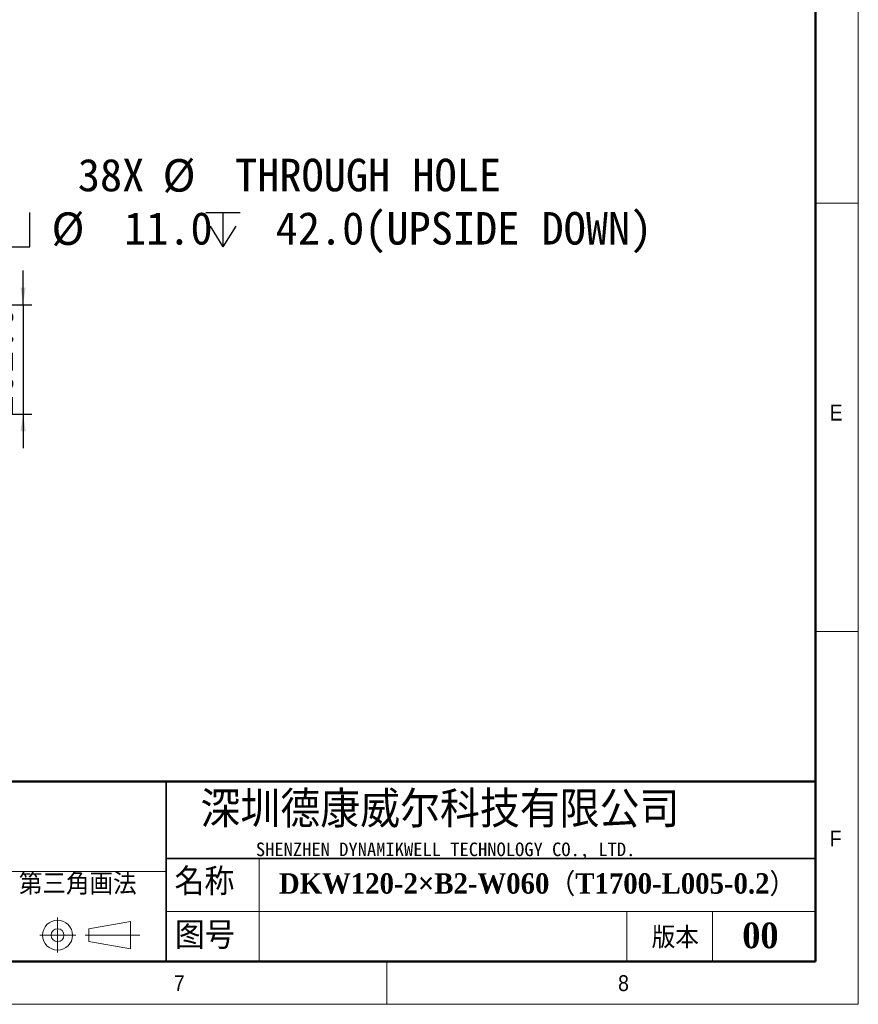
# Model space of a CAD drawing. Header units: millimetres. Extents: x 40 to 3320, y 40 to 2336.
# Tile 5 of 10: x 2537 to 3320, y 40 to 959. Entities that reach past the tile are written whole.
import ezdxf

# ---------------------------------------------------------------- set-up
doc = ezdxf.new("R2010")
doc.units = ezdxf.units.MM
doc.header["$LTSCALE"] = 8
doc.layers.add('DIMNS', color=7, linetype='Continuous')
doc.layers.add('黑色实线', color=7, linetype='Continuous')
doc.styles.add('SLDTEXTSTYLE1', font='Gothic.ttf', dxfattribs={"width": 0.913})
doc.styles.add('SLDTEXTSTYLE2', font='timesbd.ttf', dxfattribs={"width": 0.933})
doc.styles.add('SLDTEXTSTYLE4', font='txt', dxfattribs={"bigfont": 'bigfont'})
doc.styles.add('SLDTEXTSTYLE5', font='txt', dxfattribs={"bigfont": 'bigfont'})
doc.styles.add('SLDTEXTSTYLE6', font='txt')
doc.styles.add('SLDTEXTSTYLE7', font='timesbd.ttf', dxfattribs={"width": 0.933, "bigfont": 'bigfont'})
doc.styles.add('SLDTEXTSTYLE8', font='txt')
doc.dimstyles.new('SLDDIMSTYLE0', dxfattribs={"dimtxt": 30.4, "dimasz": 16, "dimexe": 0, "dimexo": 0.0625, "dimgap": 7.6, "dimtad": 2, "dimdec": 1, "dimrnd": 1e-09, "dimzin": 4, "dimdsep": 46, "dimtxsty": 'SLDTEXTSTYLE8', "dimsah": 1, "dimcen": 0.09, "dimadec": 0, "dimazin": 1, "dimtfac": 1, "dimtdec": 1, "dimtmove": 0, "dimatfit": 0, "dimfxl": 0, "dimfrac": 2, "dimtolj": 1, "dimtzin": 12, "dimarcsym": 0})
doc.dimstyles.new('SLDDIMSTYLE7', dxfattribs={"dimtxt": 30.4, "dimasz": 16, "dimexe": 0, "dimexo": 0.0625, "dimgap": 7.6, "dimtad": 0, "dimtih": 1, "dimtoh": 1, "dimdec": 1, "dimrnd": 1e-09, "dimzin": 4, "dimdsep": 46, "dimtxsty": 'SLDTEXTSTYLE8', "dimsah": 1, "dimcen": 0, "dimadec": 0, "dimazin": 1, "dimtfac": 1, "dimtdec": 1, "dimtofl": 0, "dimtmove": 0, "dimatfit": 3, "dimfxl": 0, "dimfrac": 2, "dimtolj": 1, "dimtzin": 12, "dimarcsym": 0})

# ---------------------------------------------------------------- blocks, each defined once
blk = doc.blocks.new('SW_SYMBOL_HOLE_SPOT')
at = {"layer": '黑色实线', "color": 0}
for p, q in [((0, 7000), (0, 600)), ((12800, 600), (12800, 7000)), ((0, 600), (12800, 600))]:
    blk.add_line(p, q, dxfattribs=at)
blk = doc.blocks.new('SW_SYMBOL_HOLE_DEPTH')
at = {"layer": '黑色实线', "color": 0}
for p, q in [((0, 7000), (6400, 7000)), ((3200, 7000), (3200, 600)), ((800, 4440), (3200, 600)), ((5600, 4440), (3200, 600))]:
    blk.add_line(p, q, dxfattribs=at)
blk = doc.blocks.new('_D_30')
at = {"layer": '黑色实线'}
for p, q in [((2390.72, 696.03), (2444.61, 789.37)), ((2444.61, 789.37), (2470.26, 789.37))]:
    blk.add_line(p, q, dxfattribs=at)
blk.add_solid([(2390.72, 696.03), (2400.8, 708.68), (2396.64, 711.08)], dxfattribs=at)
at = {"layer": '黑色实线', "xscale": 0.004985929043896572, "yscale": 0.004985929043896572, "zscale": 0.004985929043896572}
for name, p in [('SW_SYMBOL_HOLE_SPOT', (2482.96, 744.38)), ('SW_SYMBOL_HOLE_DEPTH', (2711.01, 744.38))]:
    blk.add_blockref(name, p, dxfattribs=at)
at = {"layer": '黑色实线', "char_height": 30.4, "attachment_point": 1, "style": 'SLDTEXTSTYLE8'}
for s, insert in [('38X ', (2591.55, 829.55)), ('%%c', (2670.67, 829.26)), (' THROUGH HOLE', (2717.64, 829.55)), (' 42.0(UPSIDE DOWN)', (2755.51, 779.81)), ('%%c', (2567.01, 779.52)), (' 11.0 ', (2613.98, 779.81))]:
    blk.add_mtext(s, dxfattribs=dict(at, insert=insert))
blk = doc.blocks.new('_D_31')
at = {"layer": '黑色实线'}
for p, q in [((2540.51, 693.17), (2540.51, 725.17)), ((2067.07, 693.17), (2548.51, 693.17)), ((2540.51, 693.17), (2540.51, 591.17)), ((2067.07, 591.17), (2548.51, 591.17)), ((2540.51, 591.17), (2540.51, 559.17))]:
    blk.add_line(p, q, dxfattribs=at)
for points in [[(2540.51, 693.17), (2542.91, 709.17), (2538.11, 709.17)], [(2540.51, 591.17), (2538.11, 575.17), (2542.91, 575.17)]]:
    blk.add_solid(points, dxfattribs=at)
at = {"layer": '黑色实线', "insert": (2500.62, 588.45), "char_height": 30.4, "attachment_point": 1, "rotation": 90, "style": 'SLDTEXTSTYLE8'}
blk.add_mtext('102.0', dxfattribs=at)

msp = doc.modelspace()

# ---------------------------------------------------------------- linework, layer by layer
at = {"color": 7, "linetype": 'Continuous', "lineweight": 18}
for p, q in [((3320, 40), (3320, 2336)), ((3280, 2296), (3280, 80)), ((3280, 788), (3320, 788)), ((3280, 388), (3320, 388)), ((2760.74, 176), (2760.74, 80)), ((2201.48, 164), (2674.01, 164)), ((2572.64, 121.19), (2572.64, 88.5)), ((2674.01, 126.72), (3280, 126.72)), ((3104, 126.72), (3104, 80)), ((3184, 126.72), (3184, 80)), ((2601.91, 110.55), (2640.75, 117.27)), ((2601.91, 98.55), (2601.91, 110.55)), ((2640.75, 117.27), (2640.75, 91.68)), ((2556, 104.55), (2589.61, 104.55)), ((2598.44, 104.55), (2649.56, 104.55)), ((2601.91, 98.55), (2640.75, 91.68)), ((80, 80), (3280, 80)), ((984, 80), (3280, 80)), ((2880, 80), (2880, 40)), ((40, 40), (3320, 40))]:
    msp.add_line(p, q, dxfattribs=at)
at = {"color": 7, "linetype": 'Continuous', "lineweight": 50}
for p, q in [((3280, 2296), (3280, 80)), ((3280, 248), (1464, 248)), ((80, 80), (3280, 80))]:
    msp.add_line(p, q, dxfattribs=at)
at = {"color": 7, "linetype": 'Continuous', "lineweight": 35}
for p, q in [((2674.01, 248), (2674.01, 80)), ((2674.01, 176), (3280, 176))]:
    msp.add_line(p, q, dxfattribs=at)
at = {"color": 7, "linetype": 'Continuous', "lineweight": 18}
for radius in [14, 6]:
    msp.add_circle((2572.64, 104.55), radius, dxfattribs=at)

# ---------------------------------------------------------------- texts
at = {"color": 7, "linetype": 'Continuous', "lineweight": 0}
for s, insert, char_height, attachment_point, style in [('E', (3293.33, 599.91), 14.82, 1, 'SLDTEXTSTYLE1'), ('深圳德康威尔科技有限公司', (2706.04, 238.94), 33.8667, 1, 'SLDTEXTSTYLE5'), ('F', (3293.33, 202.23), 14.82, 1, 'SLDTEXTSTYLE1'), ('SHENZHEN DYNAMIKWELL TECHNOLOGY CO., LTD.', (2757.74, 191.06), 12.7, 1, 'SLDTEXTSTYLE6'), ('名称', (2681.79, 167.24), 25.4, 1, 'SLDTEXTSTYLE4'), ('DKW120-2×B2-W060（T1700-L005-0.2）', (2779.24, 162.39), 19.05, 1, 'SLDTEXTSTYLE7'), ('图号', (2682.13, 117.17), 25.4, 1, 'SLDTEXTSTYLE4'), ('版本', (3127.2, 112.36), 20, 1, 'SLDTEXTSTYLE4'), ('00', (3228.64, 116.35), 24, 2, 'SLDTEXTSTYLE2'), ('7', (2681.17, 67.17), 14.82, 1, 'SLDTEXTSTYLE1'), ('8', (3095.82, 67.17), 14.82, 1, 'SLDTEXTSTYLE1')]:
    msp.add_mtext(s, dxfattribs=dict(at, insert=insert, char_height=char_height, attachment_point=attachment_point, style=style))
at = {"layer": 'DIMNS', "color": 7, "insert": (2536.48, 162.43), "char_height": 20, "attachment_point": 1, "style": 'SLDTEXTSTYLE4'}
msp.add_mtext('第三角画法', dxfattribs=at)

# ---------------------------------------------------------------- dimensions: what is measured, and where the dimension line sits
at = {"layer": '黑色实线'}
dim = msp.add_diameter_dim_2p(p1=(2387.42, 690.31), p2=(2390.72, 696.03), text='38X %%c THROUGH HOLE\\P{\\fGDT;v}%%c <> {\\fGDT;x} 42.0(UPSIDE DOWN)\\P', dimstyle='SLDDIMSTYLE7', dxfattribs=at)
dim.commit()
dim.dimension.update_dxf_attribs({"geometry": '_D_30', "text_midpoint": (2810.39, 789.37), "dimtype": 163})
dim = msp.add_linear_dim(base=(2540.51, 591.17), p1=(2056.91, 693.17), p2=(2056.91, 591.17), angle=90, dimstyle='SLDDIMSTYLE0', dxfattribs=at)
dim.commit()
dim.dimension.update_dxf_attribs({"geometry": '_D_31', "text_midpoint": (2540.51, 636.87), "dimtype": 160})

doc.saveas('drawing.dxf')
